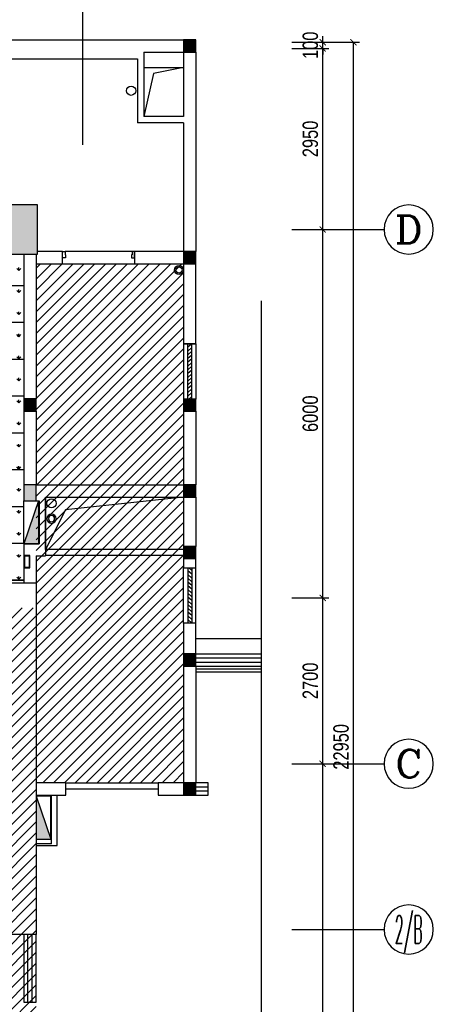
# Model space of a CAD drawing. Header units: millimetres. Extents: x -539149 to -534375, y 505028 to 505469.
# Tile 109 of 135: x -535166 to -535099, y 505209 to 505369. Entities that reach past the tile are written whole.
import ezdxf
from ezdxf.enums import TextEntityAlignment as Align

# ---------------------------------------------------------------- set-up
doc = ezdxf.new("R2010")
doc.units = ezdxf.units.MM
doc.header["$LTSCALE"] = 10
doc.layers.get('Defpoints').update_dxf_attribs({"color": 8})
for name, color, linetype in [('-排水立管', 41, 'Continuous'), ('-消火栓', 242, 'Continuous'), ('-给水立管', 221, 'Continuous'), ('-雨水立管', 113, 'Continuous'), ('1-风洞', 21, 'Continuous'), ('A-建筑-原墙体', 2, 'Continuous'), ('A-建筑-拆墙', 251, 'Continuous'), ('A-建筑-柱子、剪力墙', 251, 'Continuous'), ('A-建筑-楼梯', 9, 'Continuous'), ('A-建筑-窗户', 4, 'Continuous'), ('A-建筑-轴号', 3, 'Continuous'), ('AXIS_TEXT', 50, 'Continuous'), ('B-平面-完成面造型线', 6, 'Continuous'), ('B-平面-尺寸', 8, 'Continuous'), ('B-平面-门洞线', 8, 'Continuous'), ('D-地面-材料铺设', 251, 'Continuous'), ('E-填充', 251, 'Continuous'), ('LVTRY', 8, 'Continuous'), ('Q-立面-填充', 251, 'Continuous'), ('WINDOW', 12, 'Continuous'), ('wm', 7, 'Continuous'), ('水管', 8, 'Continuous'), ('防护栏杆', 3, 'Continuous')]:
    doc.layers.add(name, color=color, linetype=linetype)
doc.styles.add('_TCH_AXIS', font='COMPLEX', dxfattribs={"bigfont": 'GBCBIG'})
doc.styles.add('CCD_DIM', font='txt', dxfattribs={"width": 0.8})
doc.styles.add('COMPLEX', font='COMPLEX')
doc.dimstyles.new('1', dxfattribs={"dimscale": 0, "dimtxt": 2.5, "dimasz": 1.5, "dimexe": 1, "dimexo": 0, "dimgap": 0.3, "dimtad": 1, "dimdec": 0, "dimzin": 0, "dimdsep": 46, "dimtxsty": 'Standard', "dimblk": 'ARCHTICK', "dimcen": 0.09, "dimclrd": 8, "dimclre": 8, "dimclrt": 4, "dimadec": 0, "dimazin": 0, "dimtfac": 1, "dimtdec": 0, "dimtix": 1, "dimtofl": 0, "dimtmove": 2, "dimatfit": 3, "dimldrblk": 'DOTSMALL', "dimfxl": 5, "dimfxlon": 1, "dimtolj": 1, "dimtzin": 0, "dimarcsym": 0})
doc.dimstyles.new('1-1', dxfattribs={"dimscale": 0, "dimtxt": 2.5, "dimasz": 1, "dimexe": 1, "dimexo": 1, "dimgap": 0.75, "dimtad": 1, "dimdec": 0, "dimrnd": 0.005, "dimzin": 0, "dimdsep": 46, "dimtxsty": 'CCD_DIM', "dimblk": 'ARCHTICK', "dimcen": 0.13, "dimclrd": 44, "dimclre": 44, "dimclrt": 50, "dimadec": 0, "dimazin": 0, "dimtfac": 1, "dimtdec": 0, "dimtix": 1, "dimtmove": 2, "dimatfit": 3, "dimldrblk": 'HBA_Leader_Dot', "dimfxl": 5, "dimfxlon": 1, "dimtvp": 1, "dimtolj": 1, "dimtzin": 0, "dimarcsym": 0})

# ---------------------------------------------------------------- blocks, each defined once
blk = doc.blocks.new('YL')
at = {"layer": '水管'}
for radius in [75, 50]:
    blk.add_circle((0, 0), radius, dxfattribs=at)
blk = doc.blocks.new('WL')
at = {"layer": '-排水立管'}
for radius in [75, 50]:
    blk.add_circle((0, 0), radius, dxfattribs=at)
blk = doc.blocks.new('$TwtSys$00000434')
for p, q in [((-0.5, 0.5), (-0.5, -0.5)), ((-0.5, -0.5), (0.5, 0.5)), ((0.5, 0.5), (-0.5, 0.5)), ((0.5, -0.5), (0.5, 0.5)), ((-0.5, -0.5), (0.5, -0.5))]:
    blk.add_line(p, q)
blk.add_solid([(0.5, -0.5), (0.5, 0.5), (-0.5, -0.5)])
blk = doc.blocks.new('_ArchTick')
at = {"color": 0, "linetype": 'ByBlock', "const_width": 0.15}
blk.add_lwpolyline([(-0.5, -0.5), (0.5, 0.5)], dxfattribs=at)
blk = doc.blocks.new('HBA_Leader_Dot')
at = {"color": 0, "linetype": 'ByBlock'}
blk.add_line((-5, 0), (-10, 0), dxfattribs=at)
at = {"color": 0, "linetype": 'ByBlock', "const_width": 5}
blk.add_lwpolyline([(-2.5, 0, 1), (2.5, 0, 1)], format="xyb", close=True, dxfattribs=at)
blk = doc.blocks.new('*D452')
at = {"layer": 'B-平面-尺寸', "color": 44, "lineweight": -2, "ltscale": 0.01, "transparency": 16777216}
for p, q in [((-535121.75, 505365.2), (-535115.75, 505365.2)), ((-535116.75, 505365.2), (-535116.75, 505366.2)), ((-535116.75, 505364.2), (-535116.75, 505365.2)), ((-535121.75, 505364.2), (-535115.75, 505364.2)), ((-535116.75, 505364.2), (-535116.75, 505363.2))]:
    blk.add_line(p, q, dxfattribs=at)
at = {"layer": 'Defpoints', "color": 0, "ltscale": 0.01, "transparency": 16777216}
for p in [(-535126.75, 505365.2), (-535116.75, 505365.2), (-535126.75, 505364.2)]:
    blk.add_point(p, dxfattribs=at)
at = {"layer": 'B-平面-尺寸', "color": 44, "lineweight": -2, "ltscale": 0.01, "transparency": 16777216}
for p, rotation in [((-535116.75, 505365.2), 270), ((-535116.75, 505364.2), 90)]:
    blk.add_blockref('_ArchTick', p, dxfattribs=dict(at, rotation=rotation))
at = {"layer": 'B-平面-尺寸', "color": 50, "ltscale": 0.01, "transparency": 16777216, "insert": (-535118.75, 505364.7), "char_height": 2.5, "attachment_point": 5, "rotation": 90, "style": 'CCD_DIM'}
blk.add_mtext('\\A1;100', dxfattribs=at)
blk = doc.blocks.new('_FZH')
at = {"layer": 'A-建筑-原墙体'}
blk.add_lwpolyline([(-0.5, -0.5), (0.5, -0.5), (0.5, 0.5), (-0.5, 0.5)], close=True, dxfattribs=at)
at = {"layer": 'A-建筑-柱子、剪力墙'}
blk.add_solid([(-0.5, -0.5), (0.5, -0.5), (-0.5, 0.5), (0.5, 0.5)], dxfattribs=at)
blk = doc.blocks.new('_AXISO')
blk.add_circle((0, 0), 0.5)
at = {"layer": 'AXIS_TEXT', "style": 'COMPLEX', "width": 1.041667}
blk.add_attdef('A', text='', height=0.56, dxfattribs=at).set_placement((-0.25, -0.28), (0.25, -0.28), align=Align.FIT)
blk = doc.blocks.new('_DOTSMALL')
at = {"color": 0, "linetype": 'ByBlock', "const_width": 0.5}
blk.add_lwpolyline([(-0.0625, 0, 1), (0.0625, 0, 1)], format="xyb", close=True, dxfattribs=at)

msp = doc.modelspace()

# ---------------------------------------------------------------- hatches: boundary and pattern name
at = {"layer": 'D-地面-材料铺设', "ltscale": 0.01}
h = msp.add_hatch(dxfattribs=at)
h.set_pattern_fill('_USER', color=256, scale=600, style=0, double=1, pattern_type=0)
h.set_pattern_definition([(0, (-535210.773, 505277.5987), (0, 6), []), (90, (-535210.773, 505277.5987), (-6, 4e-16), [])])
h.paths.add_polyline_path([(-535165.373, 505330.699), (-535171.173, 505330.699), (-535171.773, 505330.699), (-535171.773, 505339.499), (-535171.923, 505339.499), (-535171.923, 505340.099), (-535171.923, 505348.099), (-535171.923, 505348.699), (-535171.773, 505348.699), (-535171.773, 505349.799), (-535171.773, 505351.099), (-535171.773, 505351.099), (-535171.773, 505358.099), (-535171.773, 505358.099), (-535171.773, 505360.599), (-535210.773, 505360.599), (-535210.773, 505290.199), (-535210.623, 505290.199), (-535210.623, 505289.699), (-535210.623, 505280.499), (-535210.623, 505279.999), (-535210.773, 505279.999), (-535210.773, 505277.599), (-535165.373, 505277.599), (-535165.373, 505283.499), (-535165.373, 505290.499), (-535165.373, 505290.499), (-535165.373, 505293.099), (-535165.373, 505305.103), (-535165.373, 505307.103)])
h = msp.add_hatch(dxfattribs=at)
h.set_pattern_fill('GRASS', color=256, scale=10, style=0, double=1)
h.set_pattern_definition([(90, (-535396.0732, 505292.0987), (-1.79605, 1.79605), [0.47625, -3.11585]), (45, (-535396.0732, 505292.0987), (-1.79605, 1.79605), [0.47625, -2.06375]), (135, (-535396.0732, 505292.0987), (-1.79605, -1.79605), [0.47625, -2.06375])])
h.paths.add_polyline_path([(-535165.373, 505330.699), (-535171.173, 505330.699), (-535171.773, 505330.699), (-535171.773, 505339.499), (-535171.923, 505339.499), (-535171.923, 505340.099), (-535171.923, 505348.099), (-535171.923, 505348.699), (-535171.773, 505348.699), (-535171.773, 505349.799), (-535171.773, 505351.099), (-535171.773, 505351.099), (-535171.773, 505358.099), (-535171.773, 505358.099), (-535171.773, 505360.599), (-535210.773, 505360.599), (-535210.773, 505290.199), (-535210.623, 505290.199), (-535210.623, 505289.699), (-535210.623, 505280.499), (-535210.623, 505279.999), (-535210.773, 505279.999), (-535210.773, 505277.599), (-535165.373, 505277.599), (-535165.373, 505283.499), (-535165.373, 505290.499), (-535165.373, 505290.499), (-535165.373, 505293.099), (-535165.373, 505305.103), (-535165.373, 505307.103)])
at = {"layer": 'E-填充', "ltscale": 0.01}
for points in [[(-535139.373, 505365.599), (-535139.373, 505363.599), (-535137.373, 505363.599), (-535137.373, 505365.599)], [(-535139.373, 505331.099), (-535139.373, 505329.099), (-535137.373, 505329.099), (-535137.373, 505331.099)], [(-535165.373, 505307.103), (-535165.373, 505305.103), (-535163.373, 505305.103), (-535163.373, 505307.103)], [(-535139.373, 505307.097), (-535139.373, 505305.097), (-535137.373, 505305.097), (-535137.373, 505307.097)], [(-535165.373, 505293.099), (-535165.373, 505290.499), (-535163.373, 505290.499), (-535163.373, 505293.099)], [(-535139.373, 505293.099), (-535139.373, 505291.099), (-535137.373, 505291.099), (-535137.373, 505293.099)], [(-535139.373, 505283.099), (-535139.373, 505281.099), (-535137.373, 505281.099), (-535137.373, 505283.099)], [(-535139.373, 505265.599), (-535139.373, 505263.599), (-535137.373, 505263.599), (-535137.373, 505265.599)], [(-535139.373, 505244.599), (-535139.373, 505242.599), (-535137.373, 505242.599), (-535137.373, 505244.599)]]:
    msp.add_hatch(color=256, dxfattribs=at).paths.add_polyline_path(points)
at = {"layer": 'Q-立面-填充', "ltscale": 0.005}
h = msp.add_hatch(dxfattribs=at)
h.set_pattern_fill('ANSI31', color=256, scale=1000, style=0)
h.set_pattern_definition([(45, (-535253.0732, 505160.8987), (-0.8838835, 0.8838835), [])])
h.paths.add_polyline_path([(-535253.073, 505160.899), (-535253.073, 505273.099), (-535163.373, 505273.099), (-535163.373, 505329.099), (-535139.373, 505329.099), (-535139.373, 505244.599), (-535163.373, 505244.599), (-535163.373, 505160.899)])

# ---------------------------------------------------------------- linework, layer by layer
at = {"layer": '-给水立管', "ltscale": 0.01}
msp.add_circle((-535160.873, 505290.099, 0.069), 0.75, dxfattribs=at)
at = {"ltscale": 0.01}
for p, q in [((-535145.873, 505361.099, 0.069), (-535139.373, 505361.099, 0.069)), ((-535139.373, 505361.099, 0.069), (-535144.273, 505360.123, 0.069)), ((-535144.273, 505360.123, 0.069), (-535145.873, 505353.099, 0.069))]:
    msp.add_line(p, q, dxfattribs=at)
at = {"color": 0, "ltscale": 0.01, "extrusion": (0, 0, -1)}
for p, q in [((-535137.373, 505316.097, 0.069), (-535139.373, 505316.097, 0.069)), ((-535139.373, 505316.097, 0.069), (-535139.373, 505307.097, 0.069)), ((-535138.707, 505307.097, 0.069), (-535138.707, 505316.097, 0.069)), ((-535138.04, 505316.097, 0.069), (-535138.707, 505315.52, 0.069)), ((-535138.04, 505315.485, 0.069), (-535138.707, 505314.908, 0.069)), ((-535138.04, 505307.097, 0.069), (-535138.04, 505316.097, 0.069)), ((-535137.373, 505316.097, 0.069), (-535137.373, 505307.097, 0.069)), ((-535138.04, 505314.873, 0.069), (-535138.707, 505314.297, 0.069)), ((-535138.04, 505314.262, 0.069), (-535138.707, 505313.685, 0.069)), ((-535138.04, 505313.65, 0.069), (-535138.707, 505313.073, 0.069)), ((-535138.04, 505313.038, 0.069), (-535138.707, 505312.461, 0.069)), ((-535138.04, 505312.426, 0.069), (-535138.707, 505311.849, 0.069)), ((-535138.04, 505311.814, 0.069), (-535138.707, 505311.237, 0.069)), ((-535138.04, 505311.202, 0.069), (-535138.707, 505310.625, 0.069)), ((-535138.04, 505310.59, 0.069), (-535138.707, 505310.013, 0.069)), ((-535138.04, 505309.978, 0.069), (-535138.707, 505309.401, 0.069)), ((-535138.04, 505309.366, 0.069), (-535138.707, 505308.789, 0.069)), ((-535138.04, 505308.754, 0.069), (-535138.707, 505308.177, 0.069)), ((-535138.04, 505308.142, 0.069), (-535138.707, 505307.565, 0.069)), ((-535138.04, 505307.53, 0.069), (-535138.54, 505307.097, 0.069)), ((-535139.373, 505307.097, 0.069), (-535137.373, 505307.097, 0.069))]:
    msp.add_line(p, q, dxfattribs=at)
at = {"color": 0, "ltscale": 0.01}
for p, q in [((-535139.373, 505279.599, 0.069), (-535137.373, 505279.599, 0.069)), ((-535139.373, 505270.599, 0.069), (-535139.373, 505279.599, 0.069)), ((-535138.707, 505279.599, 0.069), (-535138.707, 505270.599, 0.069)), ((-535138.04, 505278.554, 0.069), (-535138.707, 505279.131, 0.069)), ((-535138.04, 505277.942, 0.069), (-535138.707, 505278.519, 0.069)), ((-535138.04, 505279.166, 0.069), (-535138.54, 505279.599, 0.069)), ((-535138.04, 505279.599, 0.069), (-535138.04, 505270.599, 0.069)), ((-535137.373, 505270.599, 0.069), (-535137.373, 505279.599, 0.069)), ((-535138.04, 505277.33, 0.069), (-535138.707, 505277.907, 0.069)), ((-535138.04, 505276.718, 0.069), (-535138.707, 505277.295, 0.069)), ((-535138.04, 505276.106, 0.069), (-535138.707, 505276.683, 0.069)), ((-535138.04, 505275.494, 0.069), (-535138.707, 505276.071, 0.069)), ((-535138.04, 505274.882, 0.069), (-535138.707, 505275.459, 0.069)), ((-535138.04, 505274.27, 0.069), (-535138.707, 505274.847, 0.069)), ((-535138.04, 505273.658, 0.069), (-535138.707, 505274.235, 0.069)), ((-535138.04, 505273.046, 0.069), (-535138.707, 505273.623, 0.069)), ((-535138.04, 505272.434, 0.069), (-535138.707, 505273.011, 0.069)), ((-535138.04, 505271.822, 0.069), (-535138.707, 505272.399, 0.069)), ((-535137.373, 505270.599, 0.069), (-535139.373, 505270.599, 0.069)), ((-535138.04, 505271.211, 0.069), (-535138.707, 505271.787, 0.069)), ((-535138.04, 505270.599, 0.069), (-535138.707, 505271.176, 0.069))]:
    msp.add_line(p, q, dxfattribs=at)
at = {"color": 1, "ltscale": 0.01, "elevation": 0.069}
msp.add_lwpolyline([(-535126.751, 505323.106), (-535126.751, 505195.586), (-535122.383, 505192.509), (-535131.488, 505192.509), (-535126.751, 505189.87), (-535126.751, 505128.831)], dxfattribs=at)
at = {"layer": '1-风洞', "ltscale": 0.01}
for p, q in [((-535139.373, 505291.099, 0.069), (-535158.58, 505289.06, 0.069)), ((-535158.58, 505289.06, 0.069), (-535161.873, 505282.599, 0.069))]:
    msp.add_line(p, q, dxfattribs=at)
at = {"layer": '1-风洞', "ltscale": 0.01, "elevation": 0.069}
msp.add_lwpolyline([(-535161.873, 505291.099), (-535139.373, 505291.099), (-535139.373, 505282.599), (-535161.873, 505282.599)], close=True, dxfattribs=at)
at = {"layer": 'A-建筑-原墙体', "ltscale": 0.01}
for p, q in [((-535169.773, 505365.599, 0.069), (-535146.273, 505365.599, 0.069)), ((-535146.273, 505365.599, 0.069), (-535139.373, 505365.599, 0.069)), ((-535139.373, 505365.599, 0.069), (-535139.373, 505363.599, 0.069)), ((-535137.373, 505365.599, 0.069), (-535139.373, 505365.599, 0.069)), ((-535137.373, 505363.599, 0.069), (-535137.373, 505365.599, 0.069)), ((-535145.873, 505363.599, 0.069), (-535145.873, 505353.099, 0.069)), ((-535145.873, 505363.599, 0.069), (-535139.373, 505363.599, 0.069)), ((-535139.373, 505363.599, 0.069), (-535139.373, 505353.099, 0.069)), ((-535139.373, 505363.599, 0.069), (-535137.373, 505363.599, 0.069)), ((-535137.373, 505363.599, 0.069), (-535137.373, 505352.599, 0.069)), ((-535169.773, 505362.499, 0.069), (-535146.873, 505362.499, 0.069)), ((-535146.873, 505362.499, 0.069), (-535146.873, 505352.099, 0.069)), ((-535139.373, 505353.099, 0.069), (-535145.873, 505353.099, 0.069)), ((-535137.373, 505352.599, 0.069), (-535137.373, 505331.099, 0.069)), ((-535139.373, 505352.099, 0.069), (-535146.873, 505352.099, 0.069)), ((-535139.373, 505352.099, 0.069), (-535139.373, 505331.099, 0.069)), ((-535165.373, 505330.699, 0.069), (-535165.373, 505307.103, 0.069)), ((-535163.373, 505330.699, 0.069), (-535163.373, 505307.103, 0.069)), ((-535159.073, 505331.099, 0.069), (-535163.173, 505331.099, 0.069)), ((-535159.073, 505329.099, 0.069), (-535159.073, 505331.099, 0.069)), ((-535139.373, 505331.099, 0.069), (-535147.373, 505331.099, 0.069)), ((-535147.373, 505331.099, 0.069), (-535147.373, 505329.099, 0.069)), ((-535139.373, 505331.099, 0.069), (-535139.373, 505329.099, 0.069)), ((-535137.373, 505331.099, 0.069), (-535139.373, 505331.099, 0.069)), ((-535137.373, 505329.099, 0.069), (-535137.373, 505331.099, 0.069)), ((-535163.373, 505329.099, 0.069), (-535159.073, 505329.099, 0.069)), ((-535147.373, 505329.099, 0.069), (-535139.373, 505329.099, 0.069)), ((-535139.373, 505329.099, 0.069), (-535139.373, 505316.097, 0.069)), ((-535139.373, 505329.099, 0.069), (-535137.373, 505329.099, 0.069)), ((-535137.373, 505316.097, 0.069), (-535137.373, 505329.099, 0.069)), ((-535139.373, 505316.097, 0.069), (-535137.373, 505316.097, 0.069)), ((-535165.373, 505307.103, 0.069), (-535165.373, 505305.103, 0.069)), ((-535163.373, 505307.103, 0.069), (-535165.373, 505307.103, 0.069)), ((-535163.373, 505305.103, 0.069), (-535163.373, 505307.103, 0.069)), ((-535139.373, 505307.097, 0.069), (-535139.373, 505305.097, 0.069)), ((-535137.373, 505307.097, 0.069), (-535139.373, 505307.097, 0.069)), ((-535137.373, 505305.097, 0.069), (-535137.373, 505307.097, 0.069)), ((-535165.373, 505305.103, 0.069), (-535163.373, 505305.103, 0.069)), ((-535165.373, 505305.103, 0.069), (-535165.373, 505293.099, 0.069)), ((-535163.373, 505305.103, 0.069), (-535163.373, 505293.099, 0.069)), ((-535139.373, 505305.097, 0.069), (-535137.373, 505305.097, 0.069)), ((-535139.373, 505305.097, 0.069), (-535139.373, 505293.099, 0.069)), ((-535137.373, 505305.097, 0.069), (-535137.373, 505293.099, 0.069)), ((-535165.373, 505293.099, 0.069), (-535165.373, 505290.499, 0.069)), ((-535163.373, 505293.099, 0.069), (-535165.373, 505293.099, 0.069)), ((-535163.373, 505293.099, 0.069), (-535162.373, 505293.099, 0.069)), ((-535163.373, 505290.499, 0.069), (-535163.373, 505293.099, 0.069)), ((-535162.373, 505293.099, 0.069), (-535139.373, 505293.099, 0.069)), ((-535139.373, 505293.099, 0.069), (-535139.373, 505291.099, 0.069)), ((-535137.373, 505293.099, 0.069), (-535139.373, 505293.099, 0.069)), ((-535137.373, 505291.099, 0.069), (-535137.373, 505293.099, 0.069)), ((-535165.373, 505290.499, 0.069), (-535163.373, 505290.499, 0.069)), ((-535163.373, 505290.499, 0.069), (-535162.873, 505290.499, 0.069)), ((-535162.873, 505290.499, 0.069), (-535162.873, 505283.499, 0.069)), ((-535161.873, 505291.099, 0.069), (-535161.873, 505281.573, 0.069)), ((-535161.873, 505291.099, 0.069), (-535139.373, 505291.099, 0.069)), ((-535139.373, 505291.099, 0.069), (-535139.373, 505283.099, 0.069)), ((-535139.373, 505291.099, 0.069), (-535137.373, 505291.099, 0.069)), ((-535137.373, 505291.099, 0.069), (-535137.373, 505283.099, 0.069)), ((-535165.373, 505283.499, 0.069), (-535162.873, 505283.499, 0.069)), ((-535165.373, 505283.499, 0.069), (-535165.373, 505277.099, 0.069)), ((-535139.373, 505283.099, 0.069), (-535139.373, 505281.099, 0.069)), ((-535137.373, 505283.099, 0.069), (-535139.373, 505283.099, 0.069)), ((-535137.373, 505281.099, 0.069), (-535137.373, 505283.099, 0.069)), ((-535163.373, 505281.573, 0.069), (-535161.873, 505281.573, 0.069)), ((-535163.373, 505281.573, 0.069), (-535163.373, 505277.099, 0.069)), ((-535139.373, 505281.099, 0.069), (-535137.373, 505281.099, 0.069)), ((-535139.373, 505281.099, 0.069), (-535139.373, 505279.599, 0.069)), ((-535137.373, 505279.599, 0.069), (-535137.373, 505281.099, 0.069)), ((-535139.373, 505279.599, 0.069), (-535137.373, 505279.599, 0.069)), ((-535163.373, 505277.099, 0.069), (-535185.773, 505277.099, 0.069)), ((-535163.373, 505277.099, 0.069), (-535163.373, 505243.599, 0.069)), ((-535137.373, 505270.599, 0.069), (-535139.373, 505270.599, 0.069)), ((-535139.373, 505270.599, 0.069), (-535139.373, 505265.599, 0.069)), ((-535137.373, 505265.599, 0.069), (-535137.373, 505270.599, 0.069)), ((-535139.373, 505265.599, 0.069), (-535139.373, 505263.599, 0.069)), ((-535137.373, 505265.599, 0.069), (-535139.373, 505265.599, 0.069)), ((-535137.373, 505263.599, 0.069), (-535137.373, 505265.599, 0.069)), ((-535139.373, 505263.599, 0.069), (-535137.373, 505263.599, 0.069)), ((-535139.373, 505263.599, 0.069), (-535139.373, 505244.599, 0.069)), ((-535137.373, 505263.599, 0.069), (-535137.373, 505244.599, 0.069)), ((-535158.529, 505244.599, 0.069), (-535163.373, 505244.599, 0.069)), ((-535163.373, 505243.599, 0.069), (-535163.373, 505219.899, 0.069)), ((-535158.529, 505242.599, 0.069), (-535158.529, 505244.599, 0.069)), ((-535139.373, 505244.599, 0.069), (-535143.529, 505244.599, 0.069)), ((-535143.529, 505244.599, 0.069), (-535143.529, 505242.599, 0.069)), ((-535139.373, 505244.599, 0.069), (-535139.373, 505242.599, 0.069)), ((-535137.373, 505244.599, 0.069), (-535139.373, 505244.599, 0.069)), ((-535137.373, 505242.599, 0.069), (-535137.373, 505244.599, 0.069)), ((-535163.373, 505242.599, 0.069), (-535158.529, 505242.599, 0.069)), ((-535143.529, 505242.599, 0.069), (-535139.373, 505242.599, 0.069)), ((-535139.373, 505242.599, 0.069), (-535137.373, 505242.599, 0.069)), ((-535163.373, 505219.899, 0.069), (-535167.773, 505219.899, 0.069))]:
    msp.add_line(p, q, dxfattribs=at)
msp.add_circle((-535147.923, 505357.299, 0.069), 0.75, dxfattribs=at)
at = {"layer": 'A-建筑-楼梯', "ltscale": 0.01}
msp.add_line((-535158.529, 505243.599, 0.069), (-535143.529, 505243.599, 0.069), dxfattribs=at)
at = {"layer": 'A-建筑-窗户', "ltscale": 0.01}
for p, q in [((-535135.373, 505244.599, 0.069), (-535137.373, 505244.599, 0.069)), ((-535137.373, 505243.932, 0.069), (-535135.373, 505243.932, 0.069)), ((-535137.373, 505243.265, 0.069), (-535135.373, 505243.265, 0.069)), ((-535135.373, 505242.599, 0.069), (-535135.373, 505244.599, 0.069)), ((-535137.373, 505242.599, 0.069), (-535135.373, 505242.599, 0.069)), ((-535165.373, 505219.899, 0.069), (-535165.373, 505208.899, 0.069)), ((-535164.707, 505208.899, 0.069), (-535164.707, 505219.899, 0.069)), ((-535164.04, 505208.899, 0.069), (-535164.04, 505219.899, 0.069)), ((-535163.373, 505208.899, 0.069), (-535163.373, 505219.899, 0.069)), ((-535165.373, 505208.899, 0.069), (-535163.373, 505208.899, 0.069))]:
    msp.add_line(p, q, dxfattribs=at)
at = {"layer": 'A-建筑-轴号', "ltscale": 0.01}
for p, q in [((-535121.751, 505334.699, 0.069), (-535106.751, 505334.699, 0.069)), ((-535121.751, 505247.699, 0.069), (-535106.751, 505247.699, 0.069)), ((-535121.751, 505220.699, 0.069), (-535106.751, 505220.699, 0.069))]:
    msp.add_line(p, q, dxfattribs=at)
at = {"layer": 'B-平面-完成面造型线', "ltscale": 0.01}
msp.add_line((-535165.373, 505277.599, 0.069), (-535210.773, 505277.599, 0.069), dxfattribs=at)
at = {"layer": 'B-平面-完成面造型线', "ltscale": 0.01, "elevation": 0.069}
for points in [[(-535158.673, 505331.099), (-535158.673, 505330.599), (-535158.573, 505330.599), (-535158.573, 505330.099), (-535159.073, 505330.099), (-535159.073, 505331.099), (-535158.673, 505331.099)], [(-535147.773, 505331.099), (-535147.773, 505330.599), (-535147.873, 505330.599), (-535147.873, 505330.099), (-535147.373, 505330.099), (-535147.373, 505331.099), (-535147.773, 505331.099)]]:
    msp.add_lwpolyline(points, dxfattribs=at)
for points in [[(-535165.373, 505281.599), (-535165.373, 505279.599), (-535164.373, 505279.599), (-535164.373, 505281.599)], [(-535165.273, 505281.499), (-535165.273, 505279.699), (-535164.473, 505279.699), (-535164.473, 505281.499)]]:
    msp.add_lwpolyline(points, close=True, dxfattribs=at)
at = {"layer": 'B-平面-门洞线', "ltscale": 0.01}
for p, q in [((-535147.773, 505331.099, 0.069), (-535158.673, 505331.099, 0.069)), ((-535159.073, 505329.099, 0.069), (-535147.373, 505329.099, 0.069))]:
    msp.add_line(p, q, dxfattribs=at)
at = {"layer": 'LVTRY', "ltscale": 0.01}
for p, q in [((-535160.873, 505234.683, 0.069), (-535160.873, 505242.599, 0.069)), ((-535159.973, 505234.399, 0.069), (-535159.973, 505242.599, 0.069)), ((-535160.873, 505234.683, 0.069), (-535163.373, 505234.683, 0.069)), ((-535163.373, 505234.399, 0.069), (-535159.973, 505234.399, 0.069))]:
    msp.add_line(p, q, dxfattribs=at)
at = {"layer": 'WINDOW', "ltscale": 0.01}
for p, q in [((-535137.373, 505268.099, 0.069), (-535126.751, 505268.099, 0.069)), ((-535137.373, 505265.599, 0.069), (-535126.751, 505265.599, 0.069)), ((-535137.373, 505264.932, 0.069), (-535126.751, 505264.932, 0.069)), ((-535137.373, 505264.265, 0.069), (-535126.751, 505264.265, 0.069)), ((-535137.373, 505263.599, 0.069), (-535126.751, 505263.599, 0.069)), ((-535158.529, 505244.599, 0.069), (-535143.529, 505244.599, 0.069)), ((-535163.373, 505219.899, 0.069), (-535165.373, 505219.899, 0.069))]:
    msp.add_line(p, q, dxfattribs=at)
at = {"layer": 'wm', "ltscale": 0.01}
for p, q in [((-535139.373, 505282.599, 0.069), (-535161.873, 505282.599, 0.069)), ((-535139.373, 505281.599, 0.069), (-535161.873, 505281.599, 0.069))]:
    msp.add_line(p, q, dxfattribs=at)
at = {"layer": '防护栏杆', "ltscale": 0.01}
for p, q in [((-535126.751, 505263.099, 0.069), (-535137.373, 505263.099, 0.069)), ((-535126.751, 505262.599, 0.069), (-535137.373, 505262.599, 0.069))]:
    msp.add_line(p, q, dxfattribs=at)

# ---------------------------------------------------------------- block references
at = {"layer": '-排水立管', "ltscale": 0.01, "xscale": 0.01, "yscale": 0.01, "zscale": 0.01}
msp.add_blockref('WL', (-535140.123, 505328.098, 0.069), dxfattribs=at)
at = {"layer": '-消火栓', "ltscale": 0.01, "yscale": 2.4}
for p, xscale, zscale, rotation in [((-535164.173, 505286.999, 0.069), -7.000000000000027, 7, 89.9999949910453), ((-535162.173, 505238.899, 0.069), 7.000000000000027, 7.000000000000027, 270.0000050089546)]:
    msp.add_blockref('$TwtSys$00000434', p, dxfattribs=dict(at, xscale=xscale, zscale=zscale, rotation=rotation))
at = {"layer": '-雨水立管', "ltscale": 0.01, "xscale": -0.00999975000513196, "yscale": 0.009999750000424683, "zscale": 0.01, "rotation": 304.4282512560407}
msp.add_blockref('YL', (-535160.873, 505287.599, 0.069), dxfattribs=at)
msp.add_blockref('YL', (-535160.873, 505287.599, 0.069), dxfattribs=at)
at = {"layer": 'A-建筑-原墙体', "ltscale": 0.01, "xscale": 8, "yscale": 8, "zscale": 8}
msp.add_blockref('_FZH', (-535167.173, 505334.699, 0.069), dxfattribs=at)
at = {"layer": 'A-建筑-轴号', "ltscale": 0.01}
ref = msp.add_blockref('_AXISO', (-535102.751, 505334.699, 0.069), dxfattribs=dict(at, xscale=-8, yscale=8, zscale=8))
ref.add_attrib('A', 'D', dxfattribs={"layer": 'AXIS_TEXT', "height": 4.525, "style": '_TCH_AXIS', "width": 1.235294}).set_placement((-535105.014, 505332.436, 0.069), (-535100.488, 505332.436, 0.069), align=Align.FIT)
ref = msp.add_blockref('_AXISO', (-535102.751, 505247.699, 0.069), dxfattribs=dict(at, xscale=-8, yscale=8, zscale=8))
ref.add_attrib('A', 'C', dxfattribs={"layer": 'AXIS_TEXT', "height": 4.525, "style": '_TCH_AXIS', "width": 1.4}).set_placement((-535105.014, 505245.436, 0.069), (-535100.488, 505245.436, 0.069), align=Align.FIT)
ref = msp.add_blockref('_AXISO', (-535102.751, 505220.699, 0.069), dxfattribs=dict(at, xscale=-8, yscale=8, zscale=8))
ref.add_attrib('A', '2/B', dxfattribs={"layer": 'AXIS_TEXT', "height": 4.5255, "style": '_TCH_AXIS', "width": 0.355932}).set_placement((-535105.014, 505218.436, 0.069), (-535100.488, 505218.436, 0.069), align=Align.FIT)

# ---------------------------------------------------------------- dimensions: what is measured, and where the dimension line sits
at = {"layer": 'B-平面-尺寸', "ltscale": 0.01}
for p1, p2, distance in [((-535167.273, 505365.599, 0.069), (-535138.273, 505365.599, 0.069), 10), ((-535126.751, 505135.699, 0.069), (-535126.751, 505365.199, 0.069), -15), ((-535126.751, 505334.699, 0.069), (-535126.751, 505364.199, 0.069), -10), ((-535126.751, 505274.699, 0.069), (-535126.751, 505334.699, 0.069), -10), ((-535126.751, 505247.699, 0.069), (-535126.751, 505274.699, 0.069), -10), ((-535126.751, 505160.699, 0.069), (-535126.751, 505247.699, 0.069), -10)]:
    msp.add_aligned_dim(p1=p1, p2=p2, distance=distance, dimstyle='1-1', override={"dimscale": 1, "dimlfac": 100}, dxfattribs=at).render()
dim = msp.add_aligned_dim(p1=(-535126.751, 505364.199, 0.069), p2=(-535126.751, 505365.199, 0.069), distance=-10, dimstyle='1-1', override={"dimscale": 1, "dimlfac": 100}, dxfattribs=at)
dim.commit()
dim.dimension.update_dxf_attribs({"geometry": '*D452', "text_midpoint": (-535118.751, 505364.699, 0.069)})

# ---------------------------------------------------------------- leaders
at = {"layer": 'A-建筑-拆墙'}
msp.add_leader([(-535155.753, 505348.509), (-535155.753, 505399.294), (-535134.13, 505399.294)], dimstyle='1', override={"dimscale": 0.117162, "dimasz": 2, "dimtad": 0}, dxfattribs=at)

doc.saveas('drawing.dxf')
